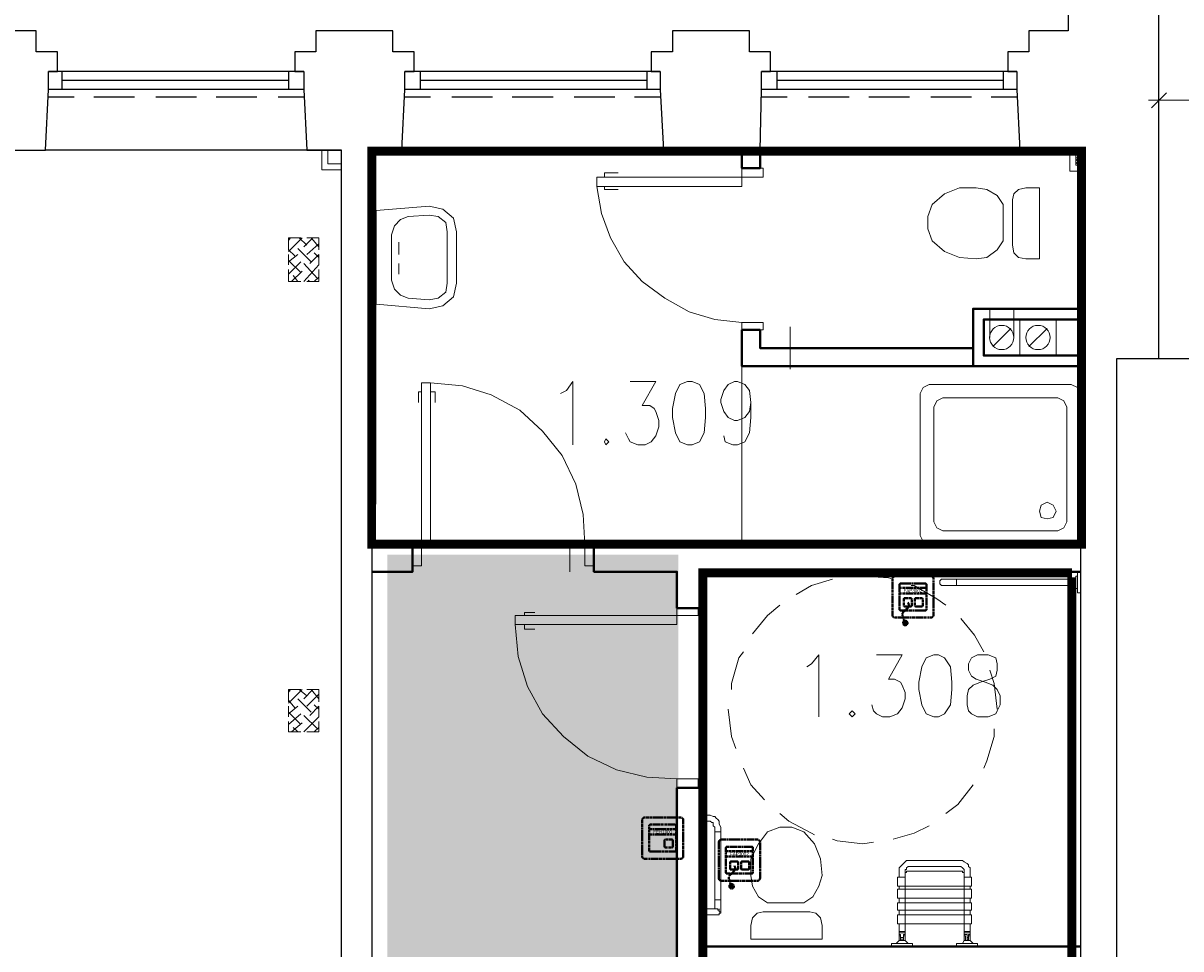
# Model space of a CAD drawing. Header units: millimetres. Extents: x 1 to 17496, y 1 to 30809.
# Tile 149 of 256: x 3362 to 4007, y 29339 to 29855. Entities that reach past the tile are written whole.
import ezdxf
from ezdxf.enums import TextEntityAlignment as Align

# ---------------------------------------------------------------- set-up
doc = ezdxf.new("R2010")
doc.units = ezdxf.units.MM
doc.linetypes.add('CENTER', pattern=[2, 1.25, -0.25, 0.25, -0.25])
for name, color, linetype, lineweight in [('0_Przyz_FAP3002', 1, 'CENTER', 40), ('0_Przyz_FEH-1001', 1, 'CENTER', 40), ('0_Przyz_WC pacjenta', 30, 'CENTER', 40), ('0_Przyz_Łazienka personelu', 200, 'CENTER', 40), ('N_SSP_ewakuacja', 4, 'CENTER', 40)]:
    doc.layers.add(name, color=color, linetype=linetype, lineweight=lineweight)
for name, color, linetype in [('2DE_TXTMARK', 41, 'Continuous'), ('2DE_TXTNUM', 11, 'Continuous'), ('PDF _Geometria', 7, 'Continuous')]:
    doc.layers.add(name, color=color, linetype=linetype)
doc.styles.add('CP_ATTR', font='ARIAL.TTF')
doc.styles.add('CP_ELATT', font='ARIAL.TTF')

# ---------------------------------------------------------------- blocks, each defined once
blk = doc.blocks.new('2de_abb_sig_045_1psoxj')
blk.add_lwpolyline([(0, 20), (0, 0, 0.414214), (1.5, -1.5), (21.5, -1.5, 0.414214), (23, 0), (23, 20, 0.414214), (21.5, 21.5), (1.5, 21.5, 0.414214)], format="xyb", close=True)
at = {"flags": 128}
for points in [[(4, 3.1), (4, 16.9)], [(4.6, 17.5), (18.4, 17.5)], [(19, 16.9), (19, 3.1)], [(18.4, 2.5), (4.6, 2.5)]]:
    blk.add_lwpolyline(points, dxfattribs=at)
for centre, start, end in [((4.6, 16.9), 90, 180), ((18.4, 16.9), 0, 90), ((4.6, 3.1), 180, 270), ((18.4, 3.1), 270, 0)]:
    blk.add_arc(centre, 0.6, start, end)
at = {"linetype": 'Continuous', "style": 'CP_ATTR', "flags": 9}
for tag in ['NAME', 'ARTICLE', 'MARK2', 'OTHER1', 'PRODUCT-TYPE', 'ORDER-NO', 'PRODUCER', 'VOLTAGE', 'CURRENT', 'POWER', 'CHARACTER', 'IP', 'OTHER', 'LINK', 'WEIGHT', 'NUMBER', 'GROUP', 'FUNCTION', 'EL-STATUS']:
    blk.add_attdef(tag, text='', height=0.00005, dxfattribs=at).set_placement((0, 0), align=Align.MIDDLE_LEFT)
at = {"layer": '2DE_TXTMARK', "linetype": 'ByBlock', "style": 'CP_ATTR', "width": 0.8, "flags": 8}
blk.add_attdef('MARK1', text='', height=1.8, dxfattribs=at).set_placement((11.5, 27), align=Align.CENTER)
at = {"layer": '2DE_TXTNUM', "style": 'CP_ELATT', "width": 0.8}
blk.add_attdef('TAG', text='', height=2.5, dxfattribs=at).set_placement((11.5, 23), align=Align.CENTER)
blk = doc.blocks.new('2de_abb_sig_011_53jswgj')
blk.add_hatch(color=256).paths.add_polyline_path([(4.43, -14.56, 0.52796), (2.73, -13.39, 1.894083)])
for p, q in [((15, 5), (0, 5)), ((15, 2), (0, 2)), ((2.32, -1.2), (2.32, -4.8)), ((6.38, -0.75), (2.76, -0.75)), ((2.77, -5.25), (6.37, -5.25)), ((4.46, -6.18), (2.81, -7.85)), ((6.82, -4.8), (6.82, -1.2)), ((6.82, -4.35), (6.82, -4.35)), ((8.47, -1.2), (8.47, -4.8)), ((12.53, -0.75), (8.91, -0.75)), ((8.92, -5.25), (12.52, -5.25)), ((12.97, -4.8), (12.97, -1.2)), ((12.97, -4.35), (12.97, -4.35)), ((1.71, -10.8), (3.18, -14.56))]:
    blk.add_line(p, q)
at = {"flags": 128}
for points in [[(0, -6.9), (0, 6.9)], [(0.6, 7.5), (14.4, 7.5)], [(15, 6.9), (15, -6.9)], [(14.4, -7.5), (0.6, -7.5)]]:
    blk.add_lwpolyline(points, dxfattribs=at)
blk.add_circle((3.18, -14.56), 1.25)
for centre, radius, start, end in [((0.6, 6.9), 0.6, 90, 180), ((14.4, 6.9), 0.6, 0, 90), ((2.77, -1.2), 0.45, 88.75983, 180), ((2.77, -4.8), 0.45, 180, 270), ((2.77, -4.52), 2.36, 315.55137, 40.26904), ((6.37, -1.2), 0.45, 0, 91.24017), ((6.37, -4.8), 0.45, 270, 0), ((8.92, -1.2), 0.45, 88.75983, 180), ((8.92, -4.8), 0.45, 180, 270), ((12.52, -1.2), 0.45, 0, 91.24017), ((12.52, -4.8), 0.45, 270, 0), ((0.6, -6.9), 0.6, 180, 270), ((3.91, -9.94), 2.36, 117.73799, 201.32906), ((14.4, -6.9), 0.6, 270, 0)]:
    blk.add_arc(centre, radius, start, end)
at = {"linetype": 'Continuous', "style": 'CP_ATTR', "flags": 9}
for tag in ['NAME', 'ARTICLE', 'MARK2', 'OTHER1', 'PRODUCT-TYPE', 'ORDER-NO', 'PRODUCER', 'VOLTAGE', 'CURRENT', 'POWER', 'CHARACTER', 'IP', 'OTHER', 'LINK', 'WEIGHT', 'NUMBER', 'GROUP', 'FUNCTION', 'EL-STATUS']:
    blk.add_attdef(tag, text='', height=0.00005, dxfattribs=at).set_placement((0, -6.9), align=Align.MIDDLE_LEFT)
at = {"layer": '2DE_TXTMARK', "linetype": 'ByBlock', "style": 'CP_ATTR', "width": 0.8, "flags": 8}
blk.add_attdef('MARK1', text='', height=1.8, dxfattribs=at).set_placement((7.5, 3.5), align=Align.MIDDLE_CENTER)
at = {"layer": '2DE_TXTNUM', "style": 'CP_ELATT', "width": 0.8}
blk.add_attdef('TAG', text='', height=2.5, dxfattribs=at).set_placement((7.5, 9), align=Align.CENTER)
blk = doc.blocks.new('2de_abb_sig_001_fzxmh7f')
for p, q in [((15, 5), (0, 5)), ((15, 2), (0, 2)), ((8.57, -1.2), (8.57, -4.8)), ((12.63, -0.75), (9.01, -0.75)), ((9.02, -5.25), (12.62, -5.25)), ((13.07, -4.8), (13.07, -1.2)), ((13.07, -4.35), (13.07, -4.35))]:
    blk.add_line(p, q)
at = {"flags": 128}
for points in [[(0, -6.9), (0, 6.9)], [(0.6, 7.5), (14.4, 7.5)], [(15, 6.9), (15, -6.9)], [(14.4, -7.5), (0.6, -7.5)]]:
    blk.add_lwpolyline(points, dxfattribs=at)
for centre, radius, start, end in [((0.6, 6.9), 0.6, 90, 180), ((14.4, 6.9), 0.6, 0, 90), ((9.02, -1.2), 0.45, 88.75983, 180), ((9.02, -4.8), 0.45, 180, 270), ((12.62, -1.2), 0.45, 0, 91.24017), ((12.62, -4.8), 0.45, 270, 0), ((0.6, -6.9), 0.6, 180, 270), ((14.4, -6.9), 0.6, 270, 0)]:
    blk.add_arc(centre, radius, start, end)
at = {"linetype": 'Continuous', "style": 'CP_ATTR', "flags": 9}
for tag in ['NAME', 'ARTICLE', 'MARK2', 'OTHER1', 'PRODUCT-TYPE', 'ORDER-NO', 'PRODUCER', 'VOLTAGE', 'CURRENT', 'POWER', 'CHARACTER', 'IP', 'OTHER', 'LINK', 'WEIGHT', 'NUMBER', 'GROUP', 'FUNCTION', 'EL-STATUS']:
    blk.add_attdef(tag, text='', height=0.00005, dxfattribs=at).set_placement((0, -6.9), align=Align.MIDDLE_LEFT)
at = {"layer": '2DE_TXTMARK', "linetype": 'ByBlock', "style": 'CP_ATTR', "width": 0.8, "flags": 8}
blk.add_attdef('MARK1', text='', height=1.8, dxfattribs=at).set_placement((7.5, 3.5), align=Align.MIDDLE_CENTER)
at = {"layer": '2DE_TXTNUM', "style": 'CP_ELATT', "width": 0.8}
blk.add_attdef('TAG', text='', height=2.5, dxfattribs=at).set_placement((7.5, 9), align=Align.CENTER)

msp = doc.modelspace()

# ---------------------------------------------------------------- hatches: boundary and pattern name
at = {"layer": 'N_SSP_ewakuacja', "lineweight": 60, "transparency": 33554457}
h = msp.add_hatch(color=51, dxfattribs=at)
h.dxf.hatch_style = 1
h.paths.add_polyline_path([(2090.42, 29222.14), (2092.31, 29214.52), (2092.31, 28668.18), (2316.37, 28668.18), (2316.37, 28794.07), (4224.06, 28794.07), (4224.06, 28290.48), (4488.66, 28290.48), (4488.66, 28948.33), (4172.55, 28948.33), (4172.55, 29082.81), (3726.86, 29082.81), (3726.86, 29558.67), (3564.69, 29558.67), (3564.69, 29083.56), (2281.62, 29083.56), (2281.62, 29222.14)])

# ---------------------------------------------------------------- linework, layer by layer
at = {"layer": '0_Przyz_WC pacjenta', "ltscale": 500, "const_width": 5}
msp.add_lwpolyline([(3741.55, 29548.45), (3740.59, 29548.45), (3740.59, 29118.68), (3946.19, 29118.68), (3946.19, 29548.45), (3946.3, 29548.45), (3741.53, 29548.45)], close=True, dxfattribs=at)
at = {"layer": '0_Przyz_Łazienka personelu', "ltscale": 500, "const_width": 5}
msp.add_lwpolyline([(3556.11, 29783.5), (3951.7, 29783.5), (3951.68, 29564.52), (3555.98, 29564.52)], close=True, dxfattribs=at)
at = {"layer": 'PDF _Geometria', "lineweight": 25}
for points in [[(3994.83, 29667.82), (3994.83, 29862.37), (3944.29, 29862.37), (3944.29, 29850.58), (3922.39, 29850.58), (3922.39, 29838.79), (3910.6, 29838.79), (3910.6, 29827.84), (3915.66, 29827.84), (3915.66, 29817.73), (3917.34, 29784.04), (3772.48, 29784.04)], [(3320.2, 29784.04), (3374.11, 29784.04), (3375.79, 29817.73), (3375.79, 29827.84), (3380.84, 29827.84), (3380.84, 29838.79), (3369.05, 29838.79), (3369.05, 29850.58), (3347.15, 29850.58), (3326.1, 29850.58), (3326.1, 29838.79), (3314.31, 29838.79), (3314.31, 29827.84), (3319.36, 29827.84), (3319.36, 29817.73), (3320.2, 29784.04), (3175.34, 29784.04)], [(3718.58, 29784.04), (3772.48, 29784.04), (3773.32, 29817.73), (3773.32, 29827.84), (3778.37, 29827.84), (3778.37, 29838.79), (3766.58, 29838.79), (3766.58, 29850.58), (3745.53, 29850.58), (3723.63, 29850.58), (3723.63, 29838.79), (3711.84, 29838.79), (3711.84, 29827.84), (3716.89, 29827.84), (3716.89, 29817.73), (3718.58, 29784.04), (3572.87, 29784.04), (3574.56, 29817.73), (3574.56, 29827.84), (3579.61, 29827.84), (3579.61, 29838.79), (3567.82, 29838.79), (3567.82, 29850.58), (3545.92, 29850.58), (3524.86, 29850.58), (3524.86, 29838.79), (3513.07, 29838.79), (3513.07, 29827.84), (3518.13, 29827.84), (3518.13, 29817.73), (3519.81, 29784.04), (3374.11, 29784.04)], [(3518.13, 29827.84), (3375.79, 29827.84)], [(3383.37, 29827.84), (3383.37, 29817.73)], [(3509.7, 29827.84), (3509.7, 29817.73)], [(3716.89, 29827.84), (3574.56, 29827.84)], [(3582.98, 29827.84), (3582.98, 29817.73)], [(3709.31, 29827.84), (3709.31, 29817.73)], [(3915.66, 29827.84), (3773.32, 29827.84)], [(3781.74, 29827.84), (3781.74, 29817.73)], [(3908.08, 29827.84), (3908.08, 29817.73)], [(3509.7, 29822.79), (3383.37, 29822.79)], [(3709.31, 29822.79), (3582.98, 29822.79)], [(3908.08, 29822.79), (3781.74, 29822.79)], [(3518.13, 29817.73), (3375.79, 29817.73)], [(3716.89, 29817.73), (3574.56, 29817.73)], [(3915.66, 29817.73), (3773.32, 29817.73)], [(3390.11, 29813.52), (3375.79, 29813.52)], [(3423.8, 29813.52), (3401.06, 29813.52)], [(3458.33, 29813.52), (3435.59, 29813.52)], [(3492.02, 29813.52), (3469.28, 29813.52)], [(3518.13, 29813.52), (3503.81, 29813.52)], [(3588.87, 29813.52), (3574.56, 29813.52)], [(3623.4, 29813.52), (3600.66, 29813.52)], [(3657.09, 29813.52), (3634.35, 29813.52)], [(3691.62, 29813.52), (3668.88, 29813.52)], [(3716.89, 29813.52), (3702.57, 29813.52)], [(3787.64, 29813.52), (3773.32, 29813.52)], [(3822.17, 29813.52), (3799.43, 29813.52)], [(3855.86, 29813.52), (3833.12, 29813.52)], [(3890.39, 29813.52), (3867.65, 29813.52)], [(3915.66, 29813.52), (3901.34, 29813.52)], [(3572.87, 29784.04), (3556.03, 29784.04), (3556.03, 29116.16), (3593.93, 29116.16), (3593.93, 29074.89), (3297.46, 29074.89), (3297.46, 29096.79), (3285.67, 29096.79), (3285.67, 29116.16), (3539.18, 29116.16), (3539.18, 29784.04), (3519.81, 29784.04), (3539.18, 29784.04)], [(3917.34, 29784.04), (3951.03, 29784.04), (3951.03, 29116.16), (3694.15, 29116.16), (3694.15, 29074.89), (4015.04, 29074.89), (4015.04, 29596.23), (4049.57, 29596.23), (4049.57, 29667.82), (3971.24, 29667.82), (3971.24, 29074.89)]]:
    msp.add_lwpolyline(points, dxfattribs=at)
at = {"layer": 'PDF _Geometria', "lineweight": 18}
for points in [[(3994.83, 29821.1), (3994.83, 29803.42)], [(3999.04, 29816.05), (3990.61, 29807.63)], [(3988.93, 29811.84), (4000.72, 29811.84), (4043.67, 29811.84), (4055.47, 29811.84), (4429.41, 29811.84), (4441.2, 29811.84), (4461.42, 29811.84), (4473.21, 29811.84)], [(3499.6, 29784.04), (3481.91, 29784.04)], [(3539.18, 29773.1), (3528.23, 29773.1), (3528.23, 29784.04)], [(3539.18, 29776.46), (3531.6, 29776.46), (3531.6, 29784.04)], [(3604.03, 29784.04), (3586.35, 29784.04)], [(3945.13, 29784.04), (3945.13, 29772.25), (3951.03, 29772.25)], [(3948.5, 29784.04), (3948.5, 29775.62), (3951.03, 29775.62)], [(3685.73, 29768.88), (3685.73, 29771.41), (3693.31, 29771.41)], [(3762.37, 29688.03), (3747.21, 29689.72), (3732.89, 29693.93), (3719.42, 29701.51), (3706.78, 29710.77), (3696.68, 29721.72), (3689.1, 29735.2), (3684.04, 29748.67), (3681.52, 29763.83)], [(3685.73, 29763.83), (3685.73, 29762.15), (3693.31, 29762.15)], [(3509.7, 29733.51), (3510.55, 29735.2)], [(3509.7, 29727.62), (3517.28, 29735.2)], [(3513.07, 29725.09), (3509.7, 29728.46), (3509.7, 29735.2), (3516.44, 29735.2)], [(3510.55, 29734.35), (3509.7, 29735.2)], [(3519.81, 29730.98), (3515.6, 29735.2)], [(3518.13, 29730.14), (3523.18, 29735.2)], [(3526.55, 29728.46), (3526.55, 29735.2), (3519.81, 29735.2)], [(3519.81, 29725.93), (3526.55, 29731.83)], [(3526.55, 29730.14), (3522.34, 29735.2)], [(3571.19, 29732.67), (3571.19, 29725.93)], [(3509.7, 29721.72), (3514.76, 29725.93)], [(3509.7, 29725.93), (3509.7, 29720.04)], [(3522.34, 29721.72), (3514.76, 29729.3)], [(3521.5, 29720.88), (3526.55, 29725.93), (3526.55, 29720.04), (3518.13, 29710.77)], [(3526.55, 29724.25), (3524.02, 29726.77)], [(3516.44, 29715.82), (3509.7, 29722.56)], [(3509.7, 29714.98), (3516.44, 29721.72)], [(3509.7, 29717.51), (3509.7, 29710.77), (3516.44, 29710.77)], [(3525.71, 29712.46), (3518.13, 29720.88)], [(3519.81, 29710.77), (3526.55, 29710.77), (3526.55, 29717.51)], [(3571.19, 29714.98), (3571.19, 29720.88)], [(3511.39, 29710.77), (3517.28, 29716.67)], [(3514.76, 29710.77), (3512.23, 29714.14)], [(3521.5, 29710.77), (3520.65, 29711.61)], [(3524.02, 29710.77), (3526.55, 29713.3)], [(3539.18, 29687.19), (3539.18, 29704.88)], [(3556.03, 29707.4), (3556.03, 29688.87)], [(3951.03, 29688.87), (3951.03, 29707.4)], [(3900.5, 29679.61), (3900.5, 29695.61)], [(3913.97, 29679.61), (3913.97, 29695.61)], [(3789.32, 29661.92), (3789.32, 29667.82), (3789.32, 29679.61), (3789.32, 29685.5)], [(3789.32, 29667.82), (3789.32, 29679.61)], [(3902.18, 29674.56), (3912.29, 29684.66)], [(3922.39, 29674.56), (3932.5, 29684.66)], [(3762.37, 29663.61), (3762.37, 29564.22)], [(3674.78, 29564.22), (3666.44, 29564.22), (3674.78, 29564.22), (3673.94, 29581.07), (3669.73, 29597.91), (3662.15, 29613.92), (3651.2, 29627.39), (3638.56, 29639.18), (3622.56, 29647.6), (3606.56, 29652.66), (3588.87, 29654.34)], [(3661.3, 29648.45), (3664.67, 29650.13), (3668.04, 29655.18), (3668.04, 29619.81)], [(3700.05, 29655.18), (3714.36, 29655.18), (3706.78, 29641.71), (3711, 29641.71), (3713.52, 29640.02), (3714.36, 29638.34), (3716.05, 29633.29), (3716.05, 29629.92), (3714.36, 29624.86), (3711.84, 29621.5), (3708.47, 29619.81), (3704.26, 29619.81), (3700.05, 29621.5), (3699.2, 29623.18), (3697.52, 29626.55)], [(3767.42, 29643.39), (3766.58, 29638.34), (3764.06, 29634.97), (3759.84, 29633.29), (3758.16, 29633.29), (3754.79, 29634.97), (3752.26, 29638.34), (3750.58, 29643.39), (3750.58, 29645.08), (3752.26, 29650.13), (3754.79, 29653.5), (3758.16, 29655.18), (3759.84, 29655.18), (3764.06, 29653.5), (3766.58, 29650.13), (3767.42, 29643.39), (3767.42, 29634.97), (3766.58, 29626.55), (3764.06, 29621.5), (3759.84, 29619.81), (3757.32, 29619.81), (3753.11, 29621.5), (3752.26, 29624.86)], [(3583.82, 29649.29), (3582.14, 29649.29), (3582.14, 29643.39)], [(3588.87, 29649.29), (3591.4, 29649.29), (3591.4, 29643.39)], [(3666.36, 29549.06), (3666.36, 29564.22), (3666.36, 29549.06)], [(3812.9, 29544.85), (3801.11, 29541.48), (3792.69, 29536.43)], [(3846.59, 29544.85), (3844.07, 29545.7), (3829.75, 29546.54), (3823.85, 29546.54)], [(3857.54, 29549.06), (3839.86, 29549.06)], [(3881.97, 29541.48), (3881.97, 29544.85)], [(3947.66, 29545.7), (3946.82, 29545.7), (3947.66, 29545.7)], [(3876.07, 29530.54), (3871.02, 29533.9), (3858.38, 29541.48), (3856.7, 29541.48)], [(3947.66, 29540.64), (3946.82, 29540.64), (3947.66, 29540.64)], [(3783.43, 29530.54), (3776.69, 29524.64), (3768.27, 29514.53)], [(3641.09, 29524.64), (3641.09, 29526.32), (3646.99, 29526.32)], [(3726.16, 29433.68), (3709.31, 29434.52), (3692.47, 29438.73), (3676.46, 29446.31), (3662.99, 29457.26), (3651.2, 29469.9), (3642.78, 29485.06), (3637.72, 29501.9), (3636.04, 29519.59)], [(3641.09, 29519.59), (3641.09, 29517.06), (3646.99, 29517.06)], [(3897.13, 29504.43), (3892.07, 29513.69), (3884.49, 29522.96)], [(3763.21, 29504.43), (3760.69, 29501.06), (3756.48, 29486.74), (3756.48, 29483.37)], [(3798.59, 29496), (3801.11, 29497.69), (3805.32, 29502.74), (3805.32, 29468.21)], [(3837.33, 29502.74), (3851.65, 29502.74), (3844.07, 29489.27), (3847.44, 29489.27), (3850.8, 29487.58), (3851.65, 29485.9), (3853.33, 29481.69), (3853.33, 29478.32), (3851.65, 29473.26), (3849.12, 29469.9), (3844.91, 29468.21), (3840.7, 29468.21), (3837.33, 29469.9), (3835.64, 29471.58), (3834.8, 29474.95)], [(3904.71, 29473.26), (3904.71, 29472.42), (3903.02, 29486.74), (3900.5, 29494.32)], [(3509.7, 29481.69), (3510.55, 29483.37)], [(3509.7, 29475.79), (3517.28, 29483.37)], [(3510.55, 29482.53), (3509.7, 29483.37)], [(3516.44, 29483.37), (3509.7, 29483.37), (3509.7, 29476.63)], [(3522.34, 29470.74), (3514.76, 29478.32)], [(3519.81, 29480), (3515.6, 29483.37)], [(3518.13, 29478.32), (3523.18, 29483.37)], [(3526.55, 29476.63), (3526.55, 29483.37), (3519.81, 29483.37)], [(3519.81, 29474.11), (3526.55, 29480.84)], [(3526.55, 29478.32), (3522.34, 29483.37)], [(3513.07, 29473.26), (3509.7, 29477.48)], [(3509.7, 29469.9), (3514.76, 29474.11)], [(3509.7, 29474.11), (3509.7, 29468.21)], [(3521.5, 29469.05), (3526.55, 29474.11), (3526.55, 29468.21), (3518.13, 29459.79)], [(3526.55, 29472.42), (3524.02, 29474.95)], [(3754.79, 29472.42), (3756.48, 29457.26), (3759, 29450.52)], [(3516.44, 29464), (3509.7, 29470.74)], [(3509.7, 29464), (3516.44, 29469.9)], [(3509.7, 29465.68), (3509.7, 29459.79), (3516.44, 29459.79)], [(3525.71, 29461.47), (3518.13, 29469.05)], [(3519.81, 29459.79), (3526.55, 29459.79), (3526.55, 29465.68)], [(3511.39, 29459.79), (3517.28, 29464.84)], [(3514.76, 29459.79), (3512.23, 29462.32)], [(3521.5, 29459.79), (3520.65, 29459.79)], [(3524.02, 29459.79), (3526.55, 29462.32)], [(3897.13, 29439.58), (3898.81, 29443.79), (3903.02, 29457.26), (3903.02, 29461.47)], [(3763.21, 29439.58), (3767.42, 29430.31), (3775, 29421.89)], [(3876.07, 29414.31), (3882.81, 29419.36), (3891.23, 29430.31)], [(3783.43, 29414.31), (3788.48, 29410.1), (3801.11, 29403.36), (3802.8, 29402.52)], [(3742.16, 29413.47), (3743.84, 29413.47), (3744.68, 29413.47), (3746.37, 29412.62), (3747.21, 29412.62), (3748.05, 29411.78), (3748.9, 29410.94), (3749.74, 29410.1), (3749.74, 29409.26), (3749.74, 29408.41), (3750.58, 29406.73), (3750.58, 29404.2), (3750.58, 29366.3), (3750.58, 29358.72), (3749.74, 29358.72), (3749.74, 29357.88), (3749.74, 29358.72)], [(3746.37, 29407.57), (3746.37, 29409.26), (3745.53, 29409.26), (3744.68, 29410.1), (3742.16, 29410.1)], [(3747.21, 29361.25), (3747.21, 29366.3), (3747.21, 29404.2), (3747.21, 29406.73), (3746.37, 29407.57), (3746.37, 29408.41)], [(3846.59, 29399.99), (3858.38, 29403.36), (3866.81, 29407.57)], [(3750.58, 29404.2), (3747.21, 29404.2), (3750.58, 29404.2)], [(3812.9, 29399.99), (3815.43, 29399.15), (3829.75, 29397.46), (3835.64, 29398.31)], [(3886.18, 29381.46), (3886.18, 29380.62), (3886.18, 29382.3), (3886.18, 29383.15), (3885.34, 29383.99), (3884.49, 29384.83), (3883.65, 29384.83), (3870.18, 29384.83), (3856.7, 29384.83), (3855.02, 29384.83), (3854.17, 29383.99), (3854.17, 29383.15), (3853.33, 29383.15), (3853.33, 29382.3), (3853.33, 29380.62)], [(3855.02, 29341.88), (3853.33, 29343.56), (3853.33, 29352.83), (3853.33, 29378.94), (3853.33, 29381.46), (3854.17, 29381.46), (3854.17, 29382.3), (3855.02, 29382.3)], [(3853.33, 29382.3), (3853.33, 29375.57)], [(3885.34, 29341.88), (3886.18, 29343.56), (3886.18, 29352.83), (3886.18, 29378.94), (3886.18, 29381.46), (3885.34, 29381.46), (3885.34, 29382.3), (3884.49, 29382.3), (3870.18, 29382.3), (3854.17, 29382.3)], [(3886.18, 29375.57), (3886.18, 29382.3), (3886.18, 29383.15)], [(3886.18, 29378.94), (3889.55, 29378.94), (3889.55, 29382.3)], [(3849.96, 29378.94), (3853.33, 29378.94)], [(3747.21, 29366.3), (3750.58, 29366.3), (3747.21, 29366.3)], [(3750.58, 29366.3), (3747.21, 29366.3)], [(3849.96, 29367.14), (3849.96, 29364.62)], [(3889.55, 29367.14), (3889.55, 29364.62)], [(3742.16, 29361.25), (3748.9, 29361.25)], [(3742.16, 29357.88), (3748.9, 29357.88), (3749.74, 29357.88)], [(3750.58, 29359.56), (3749.74, 29359.56), (3749.74, 29360.41), (3748.9, 29360.41), (3748.9, 29361.25), (3748.05, 29361.25)], [(3749.74, 29360.41), (3749.74, 29361.25)], [(3849.96, 29360.41), (3849.96, 29359.56), (3849.96, 29357.88)], [(3889.55, 29360.41), (3889.55, 29359.56), (3889.55, 29357.88)], [(3848.28, 29341.88), (3849.96, 29343.56), (3849.96, 29352.83)], [(3889.55, 29352.83), (3889.55, 29343.56)], [(3853.33, 29348.62), (3849.96, 29348.62)], [(3853.33, 29347.77), (3849.96, 29347.77)], [(3853.33, 29346.93), (3852.49, 29346.93), (3852.49, 29344.4), (3852.49, 29343.56), (3850.8, 29343.56), (3850.8, 29344.4), (3850.8, 29346.93), (3849.96, 29346.93)], [(3849.96, 29346.09), (3850.8, 29346.09), (3850.8, 29343.56)], [(3849.96, 29343.56), (3851.65, 29343.56), (3853.33, 29343.56)], [(3850.8, 29345.25), (3852.49, 29345.25)], [(3852.49, 29344.4), (3850.8, 29344.4), (3852.49, 29344.4)], [(3853.33, 29346.09), (3852.49, 29346.09), (3852.49, 29343.56)], [(3886.18, 29348.62), (3889.55, 29348.62)], [(3886.18, 29347.77), (3889.55, 29347.77)], [(3886.18, 29346.93), (3887.86, 29346.93), (3887.86, 29344.4), (3887.86, 29343.56), (3888.7, 29343.56), (3888.7, 29344.4), (3888.7, 29346.93), (3889.55, 29346.93)], [(3886.18, 29346.09), (3887.02, 29346.09), (3887.02, 29343.56)], [(3887.86, 29343.56), (3886.18, 29343.56)], [(3888.7, 29345.25), (3887.86, 29345.25)], [(3887.86, 29344.4), (3888.7, 29344.4), (3887.86, 29344.4)], [(3889.55, 29346.09), (3888.7, 29346.09), (3888.7, 29343.56), (3889.55, 29343.56), (3891.23, 29341.88)]]:
    msp.add_lwpolyline(points, dxfattribs=at)
at = {"layer": 'PDF _Geometria', "lineweight": 40}
for points in [[(3772.48, 29784.04), (3772.48, 29773.94), (3762.37, 29773.94), (3762.37, 29784.04)], [(3891.23, 29673.71), (3891.23, 29663.61), (3951.03, 29663.61), (3951.03, 29669.5), (3897.13, 29669.5), (3897.13, 29689.72), (3951.03, 29689.72), (3951.03, 29695.61), (3891.23, 29695.61), (3891.23, 29673.71), (3772.48, 29673.71), (3772.48, 29683.82), (3762.37, 29683.82), (3762.37, 29663.61), (3891.23, 29663.61)], [(3556.03, 29564.22), (3578.77, 29564.22), (3578.77, 29549.06), (3556.03, 29549.06)], [(3951.03, 29549.06), (3741.32, 29549.06), (3741.32, 29528.85), (3726.16, 29528.85), (3726.16, 29549.06), (3679.83, 29549.06), (3679.83, 29564.22), (3951.03, 29564.22)], [(3951.03, 29325.03), (3741.32, 29325.03), (3741.32, 29305.66), (3726.16, 29305.66), (3726.16, 29428.63), (3741.32, 29428.63), (3741.32, 29340.19), (3951.03, 29340.19)]]:
    msp.add_lwpolyline(points, dxfattribs=at)
at = {"layer": 'PDF _Geometria', "lineweight": 9}
for points in [[(3949.34, 29783.2), (3948.5, 29783.2), (3948.5, 29782.36)], [(3948.5, 29781.52), (3949.34, 29781.52)], [(3949.34, 29779.83), (3948.5, 29779.83), (3948.5, 29778.99)], [(3948.5, 29778.15), (3949.34, 29778.99), (3949.34, 29778.15)], [(3948.5, 29777.31), (3949.34, 29776.46), (3950.19, 29775.62)], [(3948.5, 29776.46), (3948.5, 29775.62), (3949.34, 29775.62)], [(3950.19, 29779.83), (3949.34, 29778.99), (3950.19, 29778.99)], [(3950.19, 29776.46), (3949.34, 29776.46), (3949.34, 29777.31)]]:
    msp.add_lwpolyline(points, dxfattribs=at)
msp.add_lwpolyline([(3950.19, 29782.36), (3949.34, 29782.36)], close=True, dxfattribs=at)
at = {"layer": 'PDF _Geometria', "lineweight": 18}
for points in [[(3681.52, 29763.83), (3762.37, 29763.83), (3762.37, 29773.94), (3774.16, 29773.94), (3774.16, 29768.88), (3681.52, 29768.88)], [(3908.08, 29733.51), (3908.08, 29753.72), (3904.71, 29758.78), (3898.81, 29762.15), (3892.92, 29762.99), (3883.65, 29762.99), (3875.23, 29759.62), (3868.49, 29753.72), (3865.96, 29746.99), (3865.96, 29740.25), (3868.49, 29733.51), (3875.23, 29727.62), (3883.65, 29724.25), (3892.92, 29723.4), (3898.81, 29724.25), (3904.71, 29728.46)], [(3920.71, 29723.4), (3928.29, 29723.4), (3928.29, 29762.99), (3920.71, 29762.99), (3916.5, 29762.15), (3913.97, 29759.62), (3913.13, 29756.25), (3913.13, 29730.98), (3913.97, 29726.77), (3916.5, 29724.25)], [(3558.55, 29750.36), (3588.03, 29752.88), (3595.61, 29751.2), (3601.51, 29746.14), (3603.19, 29738.56), (3603.19, 29709.93), (3601.51, 29702.35), (3595.61, 29697.3), (3588.03, 29695.61), (3558.55, 29698.14)], [(3566.98, 29736.88), (3566.98, 29711.61), (3568.66, 29706.56), (3572.03, 29703.19), (3576.24, 29701.51), (3588.03, 29700.66), (3593.08, 29701.51), (3597.3, 29704.88), (3598.14, 29709.93), (3598.14, 29738.56), (3597.3, 29743.62), (3593.08, 29746.99), (3588.03, 29747.83), (3576.24, 29746.99), (3572.03, 29745.3), (3568.66, 29741.93)], [(3774.16, 29683.82), (3774.16, 29688.03), (3762.37, 29688.03), (3762.37, 29683.82)], [(3917.34, 29669.5), (3917.34, 29689.72), (3897.13, 29689.72), (3897.13, 29669.5)], [(3937.55, 29669.5), (3937.55, 29689.72), (3917.34, 29689.72), (3917.34, 29669.5)], [(3780.06, 29673.71), (3797.74, 29673.71)], [(3857.54, 29673.71), (3839.86, 29673.71)], [(3780.06, 29663.61), (3797.74, 29663.61)], [(3839.86, 29663.61), (3857.54, 29663.61)], [(3588.87, 29654.34), (3588.87, 29564.22), (3578.77, 29564.22), (3578.77, 29552.43), (3583.82, 29552.43), (3583.82, 29654.34)], [(3732.05, 29655.18), (3727.84, 29653.5), (3725.31, 29648.45), (3723.63, 29640.02), (3723.63, 29634.97), (3725.31, 29626.55), (3727.84, 29621.5), (3732.05, 29619.81), (3734.58, 29619.81), (3738.79, 29621.5), (3741.32, 29626.55), (3742.16, 29634.97), (3742.16, 29640.02), (3741.32, 29648.45), (3738.79, 29653.5), (3734.58, 29655.18)], [(3866.81, 29564.22), (3945.98, 29564.22), (3949.34, 29565.91), (3951.03, 29569.28), (3951.03, 29648.45), (3949.34, 29651.82), (3945.98, 29653.5), (3866.81, 29653.5), (3863.44, 29651.82), (3861.75, 29648.45), (3861.75, 29569.28), (3863.44, 29565.91)], [(3874.39, 29571.8), (3938.4, 29571.8), (3941.76, 29573.49), (3943.45, 29576.86), (3943.45, 29640.87), (3941.76, 29644.24), (3938.4, 29645.92), (3874.39, 29645.92), (3871.02, 29644.24), (3869.33, 29640.87), (3869.33, 29576.86), (3871.02, 29573.49)], [(3686.57, 29623.18), (3685.73, 29621.5), (3686.57, 29619.81), (3688.26, 29621.5)], [(3932.5, 29587.81), (3929.13, 29586.12), (3928.29, 29582.75), (3929.13, 29579.38), (3932.5, 29578.54), (3935.87, 29579.38), (3937.55, 29582.75), (3935.87, 29586.12)], [(3679.83, 29552.43), (3679.83, 29564.22), (3674.78, 29564.22), (3674.78, 29552.43)], [(3797.74, 29564.22), (3780.06, 29564.22)], [(3780.06, 29549.06), (3797.74, 29549.06)], [(3874.39, 29544.85), (3873.54, 29544.85), (3872.7, 29544.01), (3872.7, 29542.33), (3873.54, 29541.48), (3874.39, 29541.48), (3881.97, 29541.48), (3948.5, 29541.48), (3945.13, 29541.48), (3945.13, 29544.85), (3948.5, 29544.85)], [(3948.5, 29544.85), (3948.5, 29545.7), (3945.13, 29545.7), (3945.13, 29544.85)], [(3949.34, 29539.8), (3949.34, 29546.54), (3948.5, 29546.54), (3948.5, 29539.8)], [(3949.34, 29537.27), (3951.03, 29537.27), (3951.03, 29549.06), (3949.34, 29549.06)], [(3948.5, 29540.64), (3948.5, 29541.48), (3945.13, 29541.48), (3945.13, 29540.64)], [(3636.04, 29519.59), (3726.16, 29519.59), (3726.16, 29528.85), (3737.95, 29528.85), (3737.95, 29524.64), (3636.04, 29524.64)], [(3869.33, 29502.74), (3865.12, 29501.06), (3862.6, 29496), (3860.91, 29487.58), (3860.91, 29483.37), (3862.6, 29474.95), (3865.12, 29469.9), (3869.33, 29468.21), (3871.86, 29468.21), (3875.23, 29469.9), (3878.6, 29474.95), (3879.44, 29483.37), (3879.44, 29487.58), (3878.6, 29496), (3875.23, 29501.06), (3871.86, 29502.74)], [(3893.76, 29502.74), (3890.39, 29501.06), (3888.7, 29497.69), (3888.7, 29494.32), (3890.39, 29490.95), (3892.92, 29489.27), (3897.97, 29487.58), (3902.18, 29485.9), (3904.71, 29483.37), (3906.39, 29480), (3906.39, 29474.95), (3904.71, 29471.58), (3903.86, 29469.9), (3899.65, 29468.21), (3893.76, 29468.21), (3890.39, 29469.9), (3888.7, 29471.58), (3887.86, 29474.95), (3887.86, 29480), (3888.7, 29483.37), (3891.23, 29485.9), (3895.44, 29487.58), (3900.5, 29489.27), (3903.86, 29490.95), (3904.71, 29494.32), (3904.71, 29497.69), (3903.86, 29501.06), (3899.65, 29502.74)], [(3823.85, 29471.58), (3822.17, 29469.9), (3823.85, 29468.21), (3825.54, 29469.9)], [(3737.95, 29428.63), (3737.95, 29433.68), (3726.16, 29433.68), (3726.16, 29428.63)], [(3741.32, 29415.99), (3741.32, 29407.57), (3742.16, 29407.57), (3742.16, 29415.99)], [(3776.69, 29364.62), (3796.9, 29364.62), (3801.96, 29367.99), (3805.32, 29373.88), (3807.01, 29379.78), (3806.17, 29389.04), (3802.8, 29397.46), (3796.9, 29404.2), (3790.16, 29406.73), (3783.43, 29406.73), (3776.69, 29404.2), (3771.64, 29397.46), (3767.42, 29389.04), (3767.42, 29379.78), (3768.27, 29373.88), (3771.64, 29367.99)], [(3889.55, 29383.15), (3889.55, 29383.99), (3888.7, 29384.83), (3888.7, 29385.67), (3887.86, 29386.52), (3886.18, 29387.36), (3885.34, 29388.2), (3883.65, 29388.2), (3870.18, 29388.2), (3856.7, 29388.2), (3854.17, 29388.2), (3853.33, 29387.36), (3852.49, 29386.52), (3851.65, 29385.67), (3850.8, 29384.83), (3849.96, 29383.99), (3849.96, 29383.15), (3849.96, 29382.3), (3849.96, 29378.94), (3849.96, 29382.3), (3849.96, 29378.94), (3849.12, 29378.94), (3849.12, 29375.57), (3849.12, 29373.88), (3890.39, 29373.88), (3890.39, 29375.57), (3890.39, 29378.94), (3889.55, 29378.94), (3889.55, 29382.3)], [(3890.39, 29367.14), (3890.39, 29372.2), (3849.12, 29372.2), (3849.12, 29367.14)], [(3849.96, 29373.88), (3849.96, 29372.2)], [(3889.55, 29373.88), (3889.55, 29372.2)], [(3742.16, 29362.93), (3742.16, 29355.35), (3741.32, 29355.35), (3741.32, 29362.93)], [(3890.39, 29360.41), (3849.12, 29360.41), (3849.12, 29364.62), (3890.39, 29364.62)], [(3767.42, 29351.98), (3767.42, 29344.4), (3807.01, 29344.4), (3807.01, 29351.98), (3806.17, 29356.2), (3803.64, 29358.72), (3800.27, 29359.56), (3774.16, 29359.56), (3770.79, 29358.72), (3768.27, 29356.2)], [(3890.39, 29352.83), (3890.39, 29357.88), (3849.12, 29357.88), (3849.12, 29352.83)], [(3797.74, 29340.19), (3780.06, 29340.19)], [(3857.54, 29340.19), (3839.86, 29340.19)], [(3857.54, 29341.88), (3857.54, 29340.19), (3845.75, 29340.19), (3845.75, 29341.88)], [(3893.76, 29340.19), (3893.76, 29341.88), (3881.97, 29341.88), (3881.97, 29340.19)]]:
    msp.add_lwpolyline(points, close=True, dxfattribs=at)
for centre in [(3907.2, 29679.61), (3927.41, 29679.61)]:
    msp.add_circle(centre, 6.77, dxfattribs=at)

# ---------------------------------------------------------------- block references
at = {"layer": '0_Przyz_FAP3002', "lineweight": -3}
for p in [(3846.23, 29525.04), (3749.46, 29378.33)]:
    msp.add_blockref('2de_abb_sig_045_1psoxj', p, dxfattribs=at)
for p in [(3850.23, 29535.04), (3753.46, 29388.33)]:
    msp.add_blockref('2de_abb_sig_011_53jswgj', p, dxfattribs=at).add_auto_attribs({'MARK1': 'FAP3002'})
at = {"layer": '0_Przyz_FEH-1001', "lineweight": -3}
msp.add_blockref('2de_abb_sig_045_1psoxj', (3706.71, 29390.63), dxfattribs=at)
msp.add_blockref('2de_abb_sig_001_fzxmh7f', (3710.71, 29400.63), dxfattribs=at).add_auto_attribs({'MARK1': 'FEH1001'})

doc.saveas('drawing.dxf')
